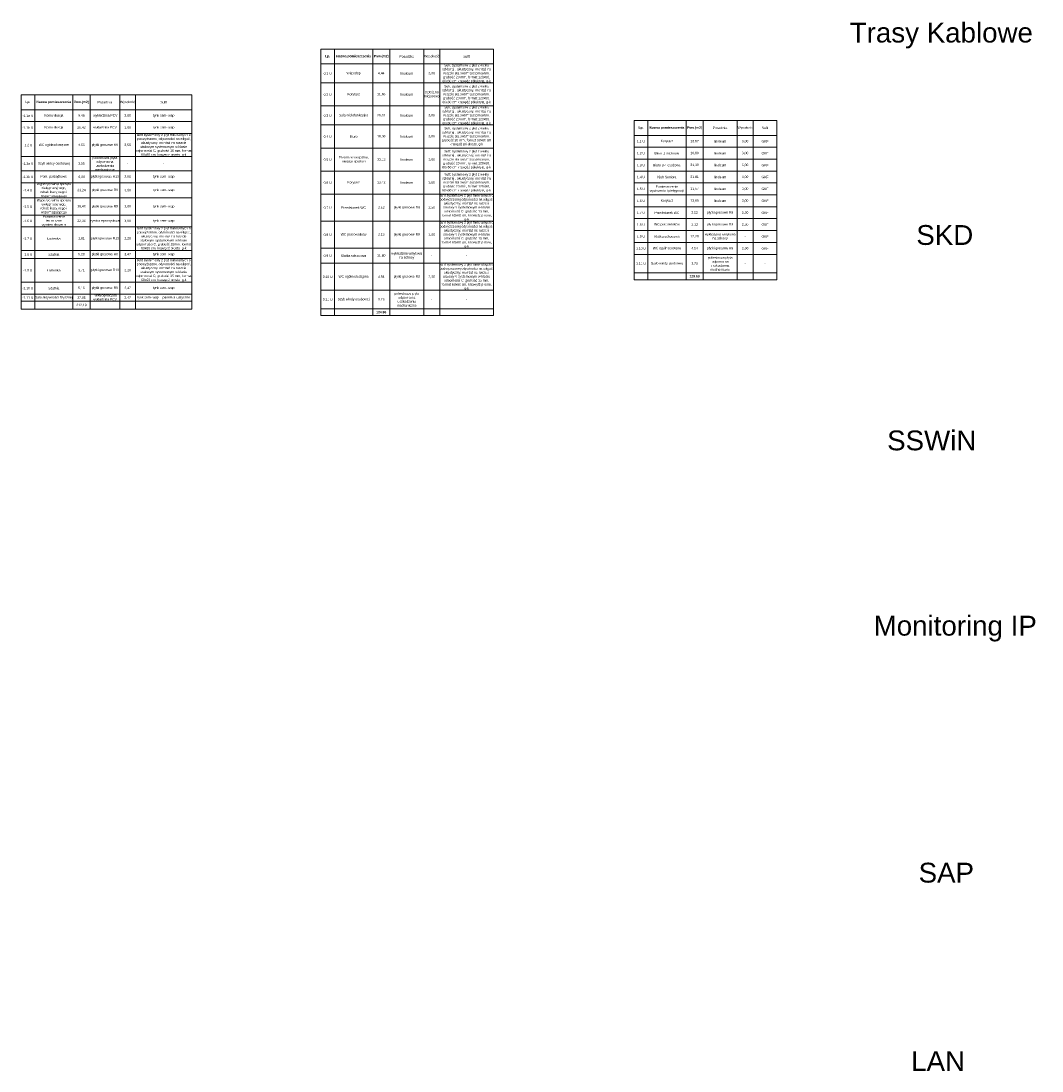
# Model space of a CAD drawing. Header units: millimetres. Extents: x -7023 to 53801, y 9849 to 33561.
# Tile 1 of 256: x -7023 to 5851, y 16329 to 29568. Entities that reach past the tile are written whole.
import ezdxf

# ---------------------------------------------------------------- set-up
doc = ezdxf.new("R2010")
doc.units = ezdxf.units.MM
doc.layers.get('0').update_dxf_attribs({"lineweight": 9})
doc.layers.add('.IE_podklad', color=252, linetype='Continuous')
doc.styles.add('Arial', font='arial.ttf', dxfattribs={"height": 125})
doc.styles.get("Standard").update_dxf_attribs({"font": 'arial.ttf'})

# ---------------------------------------------------------------- blocks, each defined once
blk = doc.blocks.new('*T231')
at = {"layer": '.IE_podklad', "color": 0, "linetype": 'ByBlock', "lineweight": -2, "transparency": 16777216}
for p, q in [((0, 0), (2153, 0)), ((0, 0), (0, -2702)), ((172, 0), (172, -2702)), ((654, 0), (654, -2702)), ((870, 0), (870, -2702)), ((1244, 0), (1244, -2702)), ((1445, 0), (1445, -2702)), ((2153, 0), (2153, -2702)), ((0, -187), (2153, -187)), ((0, -337), (2153, -337)), ((0, -487), (2153, -487)), ((0, -777), (2153, -777)), ((0, -957), (2153, -957)), ((0, -1107), (2153, -1107)), ((0, -1296), (2153, -1296)), ((0, -1517), (2153, -1517)), ((0, -1661), (2153, -1661)), ((0, -1961), (2153, -1961)), ((0, -2061), (2153, -2061)), ((0, -2361), (2153, -2361)), ((0, -2511), (2153, -2511)), ((0, -2600), (2153, -2600)), ((0, -2702), (2153, -2702))]:
    blk.add_line(p, q, dxfattribs=at)
at = {"layer": '.IE_podklad', "color": 0, "transparency": 16777216, "char_height": 30, "attachment_point": 5, "style": 'Arial'}
for s, insert, width in [('{\\fArial|b1|i0|c238|p34;Lp.}', (86, -93), 172.15), ('{\\fArial|b1|i0|c238|p34;Nazwa pomieszczenia}', (413, -93), 482.05), ('{\\fArial|b1|i0|c238|p34;Pow.(m2)}', (762, -93), 215.7), ('Posadzka', (1057, -93), 374.45), ('Wysokość', (1345, -93), 200.98), ('Sufit', (1799, -93), 707.87), ('-1.1a U ', (86, -262), 172.15), ('Komunikacja', (413, -262), 482.05), ('9,48', (762, -262), 215.7), (' wykładzina PCV', (1057, -262), 374.45), ('3,00', (1345, -262), 200.98), ('tynk cem- wap', (1799, -262), 707.87), ('-1.1b U ', (86, -412), 172.15), ('Komunikacja', (413, -412), 482.05), ('20,42', (762, -412), 215.7), ('wykładzina PCV', (1057, -412), 374.45), ('3,00', (1345, -412), 200.98), ('tynk cem- wap', (1799, -412), 707.87), ('sufit systemowy z płyt mineralnych o podwyższonej odporności na wilgoć, akustyczny, montaż na ruszcie stalowym systemowym w klasie odporności C, grubość 15 mm, format 60x60 cm, krawędź prosta, g-k', (1799, -632), 707.87), ('-1.2 U ', (86, -632), 172.15), ('WC ogólnodostępne', (413, -632), 482.05), ('4,53', (762, -632), 215.7), ('płytki gresowe R9', (1057, -632), 374.45), ('2,50', (1345, -632), 200.98), ('poliestrowa płyta odporna na uszkodzenia mechaniczne', (1057, -867), 374.45), ('-1.3a U ', (86, -867), 172.15), ('Szyb windy osobowej', (413, -867), 482.05), ('3,65', (762, -867), 215.7), ('-', (1345, -867), 200.98), ('-', (1799, -867), 707.87), ('-1.3b U ', (86, -1032), 172.15), ('Pom. porządkowe', (413, -1032), 482.05), ('4,44', (762, -1032), 215.7), ('płytki gresowe R10', (1057, -1032), 374.45), ('3,00', (1345, -1032), 200.98), ('tynk cem- wap', (1799, -1032), 707.87), ('-1.4 U ', (86, -1202), 172.15), ('{\\C256;Wypożyczalnia sprzętu\\Ppielęgnacyjnego, rehabilitacyjnego i wspomagającego}', (413, -1202), 482.05), ('33,24', (762, -1202), 215.7), ('płytki gresowe R9', (1057, -1202), 374.45), ('3,00', (1345, -1202), 200.98), ('tynk cem- wap', (1799, -1202), 707.87), ('{\\C256;Wypożyczalnia sprzętu\\Ppielęgnacyjnego, rehabilitacyjnego i wspomagającego}', (413, -1407), 482.05), ('-1.5 U ', (86, -1407), 172.15), ('38,40', (762, -1407), 215.7), ('płytki gresowe R9', (1057, -1407), 374.45), ('3,00', (1345, -1407), 200.98), ('tynk cem- wap', (1799, -1407), 707.87), ('-1.6 U ', (86, -1589), 172.15), ('Pomieszczenie techniczne wymiennikownia', (413, -1589), 482.05), ('22,30', (762, -1589), 215.7), ('żywica epoksydowa', (1057, -1589), 374.45), ('3,00', (1345, -1589), 200.98), ('tynk cem- wap', (1799, -1589), 707.87), ('sufit systemowy z płyt mineralnych o podwyższonej odporności na wilgoć, akustyczny, montaż na ruszcie stalowym systemowym w klasie odporności C, grubość 15mm, format 60x60 cm, krawędź prosta, g-k', (1799, -1811), 707.87), ('-1.7 U ', (86, -1811), 172.15), ('Łazienka', (413, -1811), 482.05), ('3,81', (762, -1811), 215.7), ('płytki gresowe R10', (1057, -1811), 374.45), ('2,20', (1345, -1811), 200.98), ('-1.8 U ', (86, -2011), 172.15), ('Szatnia', (413, -2011), 482.05), ('5,20', (762, -2011), 215.7), ('płytki gresowe R9', (1057, -2011), 374.45), ('2,47', (1345, -2011), 200.98), ('sufit systemowy z płyt mineralnych o podwyższonej odporności na wilgoć, akustyczny, montaż na ruszcie stalowym systemowym w klasie odporności C, grubość 15 mm, format 60x60 cm, krawędź prosta, g-k', (1799, -2211), 707.87), ('tynk cem- wap', (1799, -2011), 707.87), ('-1.9 U ', (86, -2211), 172.15), ('Łazienka', (413, -2211), 482.05), ('3,71', (762, -2211), 215.7), ('płytki gresowe R10', (1057, -2211), 374.45), ('2,20', (1345, -2211), 200.98), ('-1.10 U', (86, -2436), 172.15), ('Sala aktywności fizycznej', (413, -2556), 482.05), ('Szatnia', (413, -2436), 482.05), ('5,16', (762, -2436), 215.7), ('płytki gresowe R9', (1057, -2436), 374.45), (' heterogeniczna wykładzina PCV', (1057, -2556), 374.45), ('2,47', (1345, -2436), 200.98), ('tynk cem- wap', (1799, -2436), 707.87), ('-1.11 U', (86, -2556), 172.15), ('212,19', (762, -2651), 215.7), ('57,85', (762, -2556), 215.7), ('2,47', (1345, -2556), 200.98), ('tynk cem- wap + panele akustyczne', (1799, -2556), 707.87)]:
    blk.add_mtext(s, dxfattribs=dict(at, insert=insert, width=width))
blk = doc.blocks.new('*T232')
at = {"layer": '.IE_podklad', "color": 0, "linetype": 'ByBlock', "lineweight": -2, "transparency": 16777216}
for p, q in [((0, 0), (1800, 0)), ((0, 0), (0, -2007)), ((172, 0), (172, -2007)), ((654, 0), (654, -2007)), ((870, 0), (870, -2007)), ((1298, 0), (1298, -2007)), ((1499, 0), (1499, -2007)), ((1800, 0), (1800, -2007)), ((0, -187), (1800, -187)), ((0, -337), (1800, -337)), ((0, -487), (1800, -487)), ((0, -637), (1800, -637)), ((0, -787), (1800, -787)), ((0, -937), (1800, -937)), ((0, -1087), (1800, -1087)), ((0, -1237), (1800, -1237)), ((0, -1387), (1800, -1387)), ((0, -1537), (1800, -1537)), ((0, -1687), (1800, -1687)), ((0, -1919), (1800, -1919)), ((0, -2007), (1800, -2007))]:
    blk.add_line(p, q, dxfattribs=at)
at = {"layer": '.IE_podklad', "color": 0, "transparency": 16777216, "char_height": 30, "attachment_point": 5, "style": 'Arial'}
for s, insert, width in [('{\\fArial|b1|i0|c238|p34;Lp.}', (86, -93), 172.15), ('{\\fArial|b1|i0|c238|p34;Nazwa pomieszczenia}', (413, -93), 482.05), ('{\\fArial|b1|i0|c238|p34;Pow.(m2)}', (762, -93), 215.7), ('Posadzka', (1084, -93), 428.18), ('Wysokość', (1399, -93), 200.98), ('Sufit', (1650, -93), 300.81), ('1.1 U ', (86, -262), 172.15), ('Korytarz', (413, -262), 482.05), ('15,67', (762, -262), 215.7), ('linoleum', (1084, -262), 428.18), ('3,00', (1399, -262), 200.98), ('GKF', (1650, -262), 300.81), ('1.2 U ', (86, -412), 172.15), ('Biuro 1 osobowe', (413, -412), 482.05), ('10,60', (762, -412), 215.7), ('linoleum', (1084, -412), 428.18), ('3,00', (1399, -412), 200.98), ('GKF', (1650, -412), 300.81), ('1.3 U ', (86, -562), 172.15), ('Biuro 3-4 osobowe', (413, -562), 482.05), ('31,19', (762, -562), 215.7), ('linoleum', (1084, -562), 428.18), ('3,00', (1399, -562), 200.98), ('GKF', (1650, -562), 300.81), ('1.4 U ', (86, -712), 172.15), ('Klub Seniora', (413, -712), 482.05), ('21,81', (762, -712), 215.7), ('linoleum', (1084, -712), 428.18), ('3,00', (1399, -712), 200.98), ('GKF', (1650, -712), 300.81), ('1.5 U ', (86, -862), 172.15), ('Pomieszczenie wyciszenia i pielęgnacji', (413, -862), 482.05), ('11,57', (762, -862), 215.7), ('linoleum', (1084, -862), 428.18), ('3,00', (1399, -862), 200.98), ('GKF', (1650, -862), 300.81), ('1.6 U ', (86, -1012), 172.15), ('Korytarz', (413, -1012), 482.05), ('13,60', (762, -1012), 215.7), ('linoleum', (1084, -1012), 428.18), ('3,00', (1399, -1012), 200.98), ('GKF', (1650, -1012), 300.81), ('1.7 U ', (86, -1162), 172.15), ('Przedsionek WC', (413, -1162), 482.05), ('2,52', (762, -1162), 215.7), ('płytki gresowe R9', (1084, -1162), 428.18), ('2,50', (1399, -1162), 200.98), ('GKF', (1650, -1162), 300.81), ('1.8 U ', (86, -1312), 172.15), ('WC pracowników', (413, -1312), 482.05), ('2,13', (762, -1312), 215.7), ('płytki gresowe R9', (1084, -1312), 428.18), ('2,50', (1399, -1312), 200.98), ('GKF', (1650, -1312), 300.81), ('1.9 U ', (86, -1462), 172.15), ('Klatka schodowa', (413, -1462), 482.05), ('12,20', (762, -1462), 215.7), ('wykładzina winylowa na schody', (1084, -1462), 428.18), ('GKF', (1650, -1462), 300.81), ('WC ogólnodostęne', (413, -1612), 482.05), ('płytki gresowe R9', (1084, -1612), 428.18), ('-', (1399, -1462), 200.98), ('1.10 U', (86, -1612), 172.15), ('4,54', (762, -1612), 215.7), ('poliestrowa płyta odporna na uszkodzenia mechaniczne', (1084, -1803), 428.18), ('2,50', (1399, -1612), 200.98), ('GKF', (1650, -1612), 300.81), ('1.11 U', (86, -1803), 172.15), ('Szyb windy osobowej', (413, -1803), 482.05), ('3,75', (762, -1803), 215.7), ('-', (1399, -1803), 200.98), ('-', (1650, -1803), 300.81), ('{\\fArial|b1|i0|c238|p34;129.58}', (762, -1963), 215.7)]:
    blk.add_mtext(s, dxfattribs=dict(at, insert=insert, width=width))
blk = doc.blocks.new('*T233')
at = {"layer": '.IE_podklad', "color": 0, "linetype": 'ByBlock', "lineweight": -2, "transparency": 16777216}
for p, q in [((0, 0), (2177, 0)), ((0, 0), (0, -3361)), ((172, 0), (172, -3361)), ((654, 0), (654, -3361)), ((870, 0), (870, -3361)), ((1298, 0), (1298, -3361)), ((1499, 0), (1499, -3361)), ((2177, 0), (2177, -3361)), ((0, -187), (2177, -187)), ((0, -427), (2177, -427)), ((0, -717), (2177, -717)), ((0, -957), (2177, -957)), ((0, -1248), (2177, -1248)), ((0, -1538), (2177, -1538)), ((0, -1829), (2177, -1829)), ((0, -2169), (2177, -2169)), ((0, -2510), (2177, -2510)), ((0, -2700), (2177, -2700)), ((0, -3041), (2177, -3041)), ((0, -3273), (2177, -3273)), ((0, -3361), (2177, -3361))]:
    blk.add_line(p, q, dxfattribs=at)
at = {"layer": '.IE_podklad', "color": 0, "transparency": 16777216, "char_height": 30, "attachment_point": 5, "style": 'Arial'}
for s, insert, width in [('{\\fArial|b1|i0|c238|p34;Lp.}', (86, -93), 172.15), ('{\\fArial|b1|i0|c238|p34;Nazwa pomieszczenia}', (413, -93), 482.05), ('{\\fArial|b1|i0|c238|p34;Pow.(m2)}', (762, -93), 215.7), ('Posadzka', (1084, -93), 428.18), ('Wysokość', (1399, -93), 200.98), ('Sufit', (1838, -93), 678.21), ('Sufit systemowy z płyt z wełny szklanej , akustyczny, montaż na ruszcie stalowym systemowym, grubość 20 mm, format 120x60, 60x60 cm krawędź półukryta, g-k', (1838, -307), 678.21), ('0.1 U ', (86, -307), 172.15), ('Wiatrołap', (413, -307), 482.05), ('4,44', (762, -307), 215.7), ('linoleum', (1084, -307), 428.18), ('3,00', (1399, -307), 200.98), ('3,00/2,60 miejscowo', (1399, -572), 200.98), ('Sufit systemowy z płyt z wełny szklanej , akustyczny, montaż na ruszcie stalowym systemowym, grubość 20 mm, format 120x60, 60x60 cm krawędź półukryta, g-k', (1838, -572), 678.21), ('0.2 U ', (86, -572), 172.15), ('Korytarz', (413, -572), 482.05), ('11,86', (762, -572), 215.7), ('linoleum', (1084, -572), 428.18), ('Sufit systemowy z płyt z wełny szklanej , akustyczny, montaż na ruszcie stalowym systemowym, grubość 20 mm, format 120x60, 60x60 cm krawędź półukryta, g-k', (1838, -837), 678.21), ('0.3 U ', (86, -837), 172.15), ('Sala wielofunkcyjna', (413, -837), 482.05), ('29,31', (762, -837), 215.7), ('linoleum', (1084, -837), 428.18), ('3,00', (1399, -837), 200.98), ('Sufit systemowy z płyt z wełny szklanej , akustyczny, montaż na ruszcie stalowym systemowym, grubość 20 mm, format 60x60 cm krawędź półukryta, g-k', (1838, -1102), 678.21), ('0.4 U ', (86, -1102), 172.15), ('{\\C256;Biuro}', (413, -1102), 482.05), ('18,06', (762, -1102), 215.7), ('linoleum', (1084, -1102), 428.18), ('3,00', (1399, -1102), 200.98), ('Sufit systemowy z płyt z wełny szklanej , akustyczny, montaż na ruszcie stalowym systemowym, grubość 20 mm, format 120x60, 60x60 cm krawędź półukryta, g-k', (1838, -1393), 678.21), ('0.5 U ', (86, -1393), 172.15), ('Przestrzeń wspólna, miejsce spotkań', (413, -1393), 482.05), ('33,13', (762, -1393), 215.7), ('linoleum', (1084, -1393), 428.18), ('3,00', (1399, -1393), 200.98), ('Sufit systemowy z płyt z wełny szklanej , akustyczny, montaż na ruszcie stalowym systemowym, grubość 20 mm, format 120x60, 60x60 cm krawędź półukryta, g-k', (1838, -1684), 678.21), ('0.6 U ', (86, -1684), 172.15), ('Korytarz', (413, -1684), 482.05), ('13,42', (762, -1684), 215.7), ('linoleum', (1084, -1684), 428.18), ('3,00', (1399, -1684), 200.98), ('sufit systemowy z płyt mineralnych o podwyższonej odporności na wilgoć, akustyczny, montaż na ruszcie stalowym systemowym w klasie odporności C, grubość 15 mm, format 60x60 cm, krawędź prosta, g-k', (1838, -1999), 678.21), ('0.7 U ', (86, -1999), 172.15), ('Przedsionek WC', (413, -1999), 482.05), ('2,52', (762, -1999), 215.7), ('płytki gresowe R9', (1084, -1999), 428.18), ('2,50', (1399, -1999), 200.98), ('sufit systemowy z płyt mineralnych o podwyższonej odporności na wilgoć, akustyczny, montaż na ruszcie stalowym systemowym w klasie odporności C, grubość 15 mm, format 60x60 cm, krawędź prosta, g-k', (1838, -2340), 678.21), ('0.8 U ', (86, -2340), 172.15), ('WC pracowników', (413, -2340), 482.05), ('2,13', (762, -2340), 215.7), ('płytki gresowe R9', (1084, -2340), 428.18), ('2,50', (1399, -2340), 200.98), ('0.9 U ', (86, -2605), 172.15), ('Klatka schodowa', (413, -2605), 482.05), ('11,80', (762, -2605), 215.7), ('wykładzina winylowa na schody', (1084, -2605), 428.18), ('-', (1399, -2605), 200.98), ('-', (1838, -2605), 678.21), ('sufit systemowy z płyt mineralnych o podwyższonej odporności na wilgoć, akustyczny, montaż na ruszcie stalowym systemowym w klasie odporności C, grubość 15 mm, format 60x60 cm, krawędź prosta, g-k', (1838, -2871), 678.21), ('0.10 U', (86, -2871), 172.15), ('WC ogólnodostępne', (413, -2871), 482.05), ('4,54', (762, -2871), 215.7), ('płytki gresowe R9', (1084, -2871), 428.18), ('2,50', (1399, -2871), 200.98), ('0.11 U', (86, -3157), 172.15), ('Szyb windy osobowej', (413, -3157), 482.05), ('3,75', (762, -3157), 215.7), ('poliestrowa płyta odporna na uszkodzenia mechaniczne', (1084, -3157), 428.18), ('-', (1399, -3157), 200.98), ('-', (1838, -3157), 678.21), ('{\\fArial|b1|i0|c238|p34;134.96}', (762, -3317), 215.7)]:
    blk.add_mtext(s, dxfattribs=dict(at, insert=insert, width=width))

msp = doc.modelspace()

# ---------------------------------------------------------------- block references
for name, p in [('*T233', (-3243, 29214)), ('*T231', (-7023, 28636)), ('*T232', (708, 28313))]:
    msp.add_blockref(name, p)

# ---------------------------------------------------------------- texts
at = {"layer": 'Defpoints', "color": 240, "true_color": 0xed1f24, "transparency": 33554687}
for s, p in [('Trasy Kablowe', (3427, 29297)), ('SKD', (4266, 26745)), ('SSWiN', (3898, 24155)), ('Monitoring IP', (3728, 21819)), ('SAP', (4295, 18705)), ('LAN', (4201, 16329))]:
    msp.add_text(s, height=250, dxfattribs=at).set_placement(p)

doc.saveas('drawing.dxf')
